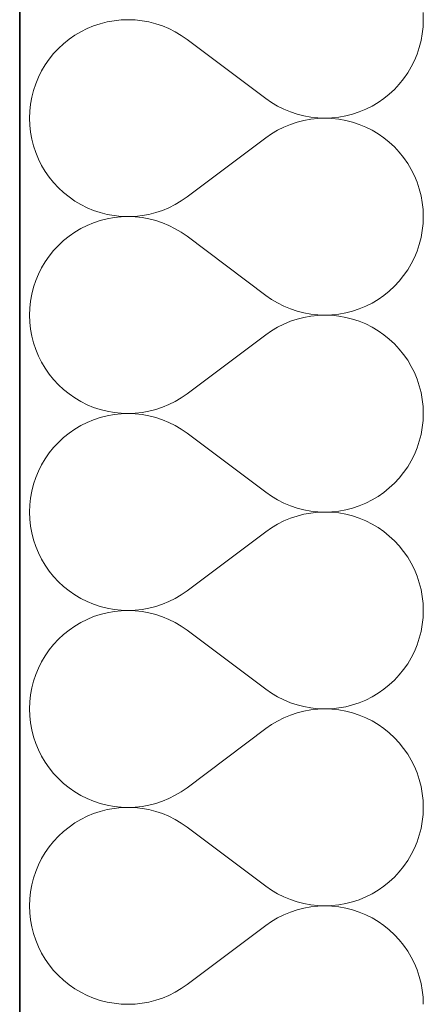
# Model space of a CAD drawing. Header units: millimetres. Extents: x -8078 to 241103, y -4319 to 602442.
# Tile 147 of 148: x 80170 to 80326, y 294581 to 294962. Entities that reach past the tile are written whole.
import ezdxf

# ---------------------------------------------------------------- set-up
doc = ezdxf.new("R2010")
doc.units = ezdxf.units.MM
doc.header["$MEASUREMENT"] = 0
doc.layers.add('#podkład', color=252, linetype='Continuous')
doc.layers.add('- A - ocieplenie', color=7, linetype='Continuous')

# ---------------------------------------------------------------- blocks, each defined once
blk = doc.blocks.new('UHYGFFFF')
at = {"layer": '- A - ocieplenie', "color": 252, "linetype": 'Continuous', "lineweight": 35, "ltscale": 100}
blk.add_line((19777.48, 396062.63), (19777.47, 388486.86), dxfattribs=at)
at = {"layer": '- A - ocieplenie', "color": 252, "linetype": 'Continuous', "lineweight": 13, "ltscale": 100}
for p, q in [((19933.67, 395480.71), (19933.57, 395483.43)), ((19806.09, 395478.31), (19803.57, 395477.27)), ((19808.67, 395479.17), (19806.09, 395478.31)), ((19811.31, 395479.84), (19808.67, 395479.17)), ((19813.98, 395480.32), (19811.31, 395479.84)), ((19816.69, 395480.61), (19813.98, 395480.32)), ((19819.41, 395480.71), (19816.69, 395480.61)), ((19822.13, 395480.61), (19819.41, 395480.71)), ((19824.83, 395480.31), (19822.13, 395480.61)), ((19827.51, 395479.83), (19824.83, 395480.31)), ((19830.14, 395479.16), (19827.51, 395479.83)), ((19832.72, 395478.29), (19830.14, 395479.16)), ((19835.24, 395477.25), (19832.72, 395478.29)), ((19933.57, 395477.99), (19933.67, 395480.71)), ((19798.8, 395474.67), (19796.57, 395473.12)), ((19801.14, 395476.05), (19798.8, 395474.67)), ((19803.57, 395477.27), (19801.14, 395476.05)), ((19837.67, 395476.03), (19835.24, 395477.25)), ((19840.01, 395474.64), (19837.67, 395476.03)), ((19842.24, 395473.09), (19840.01, 395474.64)), ((19932.8, 395472.61), (19933.28, 395475.28)), ((19933.28, 395475.28), (19933.57, 395477.99)), ((19794.45, 395471.41), (19792.45, 395469.56)), ((19796.57, 395473.12), (19794.45, 395471.41)), ((19872.72, 395450.23), (19842.24, 395473.09)), ((19932.12, 395469.97), (19932.8, 395472.61)), ((19790.6, 395467.57), (19788.89, 395465.45)), ((19792.45, 395469.56), (19790.6, 395467.57)), ((19930.22, 395464.88), (19931.27, 395467.39)), ((19931.27, 395467.39), (19932.12, 395469.97)), ((19787.34, 395463.21), (19785.95, 395460.88)), ((19788.89, 395465.45), (19787.34, 395463.21)), ((19929.01, 395462.44), (19930.22, 395464.88)), ((19785.95, 395460.88), (19784.73, 395458.44)), ((19926.06, 395457.87), (19927.62, 395460.1)), ((19927.62, 395460.1), (19929.01, 395462.44)), ((19783.69, 395455.93), (19782.83, 395453.35)), ((19784.73, 395458.44), (19783.69, 395455.93)), ((19922.5, 395453.76), (19924.36, 395455.75)), ((19924.36, 395455.75), (19926.06, 395457.87)), ((19782.83, 395453.35), (19782.16, 395450.71)), ((19918.39, 395450.2), (19920.51, 395451.91)), ((19920.51, 395451.91), (19922.5, 395453.76)), ((19781.68, 395448.03), (19781.39, 395445.33)), ((19782.16, 395450.71), (19781.68, 395448.03)), ((19872.72, 395450.23), (19874.95, 395448.68)), ((19874.95, 395448.68), (19877.29, 395447.29)), ((19913.82, 395447.26), (19916.16, 395448.65)), ((19916.16, 395448.65), (19918.39, 395450.2)), ((19781.39, 395445.33), (19781.29, 395442.61)), ((19877.29, 395447.29), (19879.72, 395446.07)), ((19879.72, 395446.07), (19882.23, 395445.02)), ((19882.23, 395445.02), (19884.81, 395444.16)), ((19884.81, 395444.16), (19887.45, 395443.49)), ((19903.65, 395443.48), (19906.29, 395444.15)), ((19906.29, 395444.15), (19908.87, 395445.01)), ((19908.87, 395445.01), (19911.38, 395446.05)), ((19911.38, 395446.05), (19913.82, 395447.26)), ((19781.29, 395442.61), (19781.39, 395439.89)), ((19882.23, 395440.2), (19879.72, 395439.16)), ((19884.81, 395441.06), (19882.23, 395440.2)), ((19887.45, 395441.73), (19884.81, 395441.06)), ((19887.45, 395443.49), (19890.13, 395443)), ((19890.13, 395442.22), (19887.45, 395441.73)), ((19890.13, 395443), (19892.83, 395442.71)), ((19892.83, 395442.51), (19890.13, 395442.22)), ((19892.83, 395442.71), (19895.55, 395442.61)), ((19895.55, 395442.61), (19892.83, 395442.51)), ((19895.55, 395442.61), (19898.27, 395442.71)), ((19898.27, 395442.52), (19895.55, 395442.61)), ((19898.27, 395442.71), (19900.97, 395443)), ((19900.97, 395442.23), (19898.27, 395442.52)), ((19900.97, 395443), (19903.65, 395443.48)), ((19903.65, 395441.75), (19900.97, 395442.23)), ((19906.29, 395441.07), (19903.65, 395441.75)), ((19908.87, 395440.22), (19906.29, 395441.07)), ((19911.38, 395439.18), (19908.87, 395440.22)), ((19781.39, 395439.89), (19781.68, 395437.19)), ((19781.68, 395437.19), (19782.16, 395434.51)), ((19874.95, 395436.55), (19872.72, 395434.99)), ((19877.29, 395437.94), (19874.95, 395436.55)), ((19879.72, 395439.16), (19877.29, 395437.94)), ((19913.82, 395437.96), (19911.38, 395439.18)), ((19916.16, 395436.57), (19913.82, 395437.96)), ((19918.39, 395435.02), (19916.16, 395436.57)), ((19782.16, 395434.51), (19782.83, 395431.87)), ((19872.72, 395434.99), (19842.24, 395412.14)), ((19920.51, 395433.32), (19918.39, 395435.02)), ((19922.5, 395431.46), (19920.51, 395433.32)), ((19782.83, 395431.87), (19783.69, 395429.29)), ((19783.69, 395429.29), (19784.73, 395426.78)), ((19924.36, 395429.47), (19922.5, 395431.46)), ((19926.06, 395427.35), (19924.36, 395429.47)), ((19784.73, 395426.78), (19785.95, 395424.35)), ((19927.62, 395425.12), (19926.06, 395427.35)), ((19929.01, 395422.78), (19927.62, 395425.12)), ((19785.95, 395424.35), (19787.34, 395422.01)), ((19787.34, 395422.01), (19788.89, 395419.77)), ((19930.22, 395420.35), (19929.01, 395422.78)), ((19788.89, 395419.77), (19790.6, 395417.66)), ((19790.6, 395417.66), (19792.45, 395415.67)), ((19931.27, 395417.83), (19930.22, 395420.35)), ((19932.12, 395415.25), (19931.27, 395417.83)), ((19792.45, 395415.67), (19794.45, 395413.81)), ((19794.45, 395413.81), (19796.57, 395412.11)), ((19932.8, 395412.62), (19932.12, 395415.25)), ((19796.57, 395412.11), (19798.8, 395410.56)), ((19798.8, 395410.56), (19801.14, 395409.17)), ((19837.67, 395409.19), (19840.01, 395410.58)), ((19840.01, 395410.58), (19842.24, 395412.14)), ((19933.28, 395409.94), (19932.8, 395412.62)), ((19933.57, 395407.23), (19933.28, 395409.94)), ((19801.14, 395409.17), (19803.57, 395407.95)), ((19803.57, 395407.95), (19806.09, 395406.91)), ((19806.09, 395406.91), (19808.67, 395406.05)), ((19808.67, 395406.05), (19811.31, 395405.38)), ((19827.51, 395405.39), (19830.14, 395406.07)), ((19830.14, 395406.07), (19832.72, 395406.93)), ((19832.72, 395406.93), (19835.24, 395407.97)), ((19835.24, 395407.97), (19837.67, 395409.19)), ((19933.67, 395404.52), (19933.57, 395407.23)), ((19806.09, 395402.12), (19803.57, 395401.08)), ((19808.67, 395402.98), (19806.09, 395402.12)), ((19811.31, 395403.65), (19808.67, 395402.98)), ((19811.31, 395405.38), (19813.98, 395404.9)), ((19813.98, 395404.13), (19811.31, 395403.65)), ((19813.98, 395404.9), (19816.69, 395404.61)), ((19816.69, 395404.42), (19813.98, 395404.13)), ((19816.69, 395404.61), (19819.41, 395404.52)), ((19819.41, 395404.52), (19816.69, 395404.42)), ((19819.41, 395404.52), (19822.13, 395404.61)), ((19822.13, 395404.42), (19819.41, 395404.52)), ((19822.13, 395404.61), (19824.83, 395404.91)), ((19824.83, 395404.12), (19822.13, 395404.42)), ((19824.83, 395404.91), (19827.51, 395405.39)), ((19827.51, 395403.64), (19824.83, 395404.12)), ((19830.14, 395402.96), (19827.51, 395403.64)), ((19832.72, 395402.1), (19830.14, 395402.96)), ((19835.24, 395401.06), (19832.72, 395402.1)), ((19933.57, 395401.8), (19933.67, 395404.52)), ((19798.8, 395398.48), (19796.57, 395396.93)), ((19801.14, 395399.86), (19798.8, 395398.48)), ((19803.57, 395401.08), (19801.14, 395399.86)), ((19837.67, 395399.84), (19835.24, 395401.06)), ((19840.01, 395398.45), (19837.67, 395399.84)), ((19842.24, 395396.9), (19840.01, 395398.45)), ((19932.8, 395396.41), (19933.28, 395399.09)), ((19933.28, 395399.09), (19933.57, 395401.8)), ((19794.45, 395395.22), (19792.45, 395393.37)), ((19796.57, 395396.93), (19794.45, 395395.22)), ((19872.72, 395374.04), (19842.24, 395396.9)), ((19932.12, 395393.78), (19932.8, 395396.41)), ((19790.6, 395391.38), (19788.89, 395389.26)), ((19792.45, 395393.37), (19790.6, 395391.38)), ((19930.22, 395388.68), (19931.27, 395391.2)), ((19931.27, 395391.2), (19932.12, 395393.78)), ((19787.34, 395387.02), (19785.95, 395384.68)), ((19788.89, 395389.26), (19787.34, 395387.02)), ((19929.01, 395386.25), (19930.22, 395388.68)), ((19785.95, 395384.68), (19784.73, 395382.25)), ((19926.06, 395381.68), (19927.62, 395383.91)), ((19927.62, 395383.91), (19929.01, 395386.25)), ((19783.69, 395379.74), (19782.83, 395377.16)), ((19784.73, 395382.25), (19783.69, 395379.74)), ((19922.5, 395377.57), (19924.36, 395379.56)), ((19924.36, 395379.56), (19926.06, 395381.68)), ((19782.83, 395377.16), (19782.16, 395374.52)), ((19918.39, 395374.01), (19920.51, 395375.72)), ((19920.51, 395375.72), (19922.5, 395377.57)), ((19781.68, 395371.84), (19781.39, 395369.14)), ((19782.16, 395374.52), (19781.68, 395371.84)), ((19872.72, 395374.04), (19874.95, 395372.49)), ((19874.95, 395372.49), (19877.29, 395371.1)), ((19913.82, 395371.07), (19916.16, 395372.46)), ((19916.16, 395372.46), (19918.39, 395374.01)), ((19781.39, 395369.14), (19781.29, 395366.42)), ((19877.29, 395371.1), (19879.72, 395369.88)), ((19879.72, 395369.88), (19882.23, 395368.83)), ((19882.23, 395368.83), (19884.81, 395367.97)), ((19884.81, 395367.97), (19887.45, 395367.3)), ((19903.65, 395367.29), (19906.29, 395367.96)), ((19906.29, 395367.96), (19908.87, 395368.82)), ((19908.87, 395368.82), (19911.38, 395369.86)), ((19911.38, 395369.86), (19913.82, 395371.07)), ((19781.29, 395366.42), (19781.39, 395363.7)), ((19882.23, 395364.01), (19879.72, 395362.97)), ((19884.81, 395364.87), (19882.23, 395364.01)), ((19887.45, 395365.54), (19884.81, 395364.87)), ((19887.45, 395367.3), (19890.13, 395366.81)), ((19890.13, 395366.03), (19887.45, 395365.54)), ((19890.13, 395366.81), (19892.83, 395366.52)), ((19892.83, 395366.32), (19890.13, 395366.03)), ((19892.83, 395366.52), (19895.55, 395366.42)), ((19895.55, 395366.42), (19892.83, 395366.32)), ((19895.55, 395366.42), (19898.27, 395366.52)), ((19898.27, 395366.33), (19895.55, 395366.42)), ((19898.27, 395366.52), (19900.97, 395366.81)), ((19900.97, 395366.04), (19898.27, 395366.33)), ((19900.97, 395366.81), (19903.65, 395367.29)), ((19903.65, 395365.55), (19900.97, 395366.04)), ((19906.29, 395364.88), (19903.65, 395365.55)), ((19908.87, 395364.03), (19906.29, 395364.88)), ((19911.38, 395362.99), (19908.87, 395364.03)), ((19781.39, 395363.7), (19781.68, 395361)), ((19781.68, 395361), (19782.16, 395358.32)), ((19874.95, 395360.36), (19872.72, 395358.8)), ((19877.29, 395361.75), (19874.95, 395360.36)), ((19879.72, 395362.97), (19877.29, 395361.75)), ((19913.82, 395361.77), (19911.38, 395362.99)), ((19916.16, 395360.38), (19913.82, 395361.77)), ((19918.39, 395358.83), (19916.16, 395360.38)), ((19782.16, 395358.32), (19782.83, 395355.68)), ((19872.72, 395358.8), (19842.24, 395335.94)), ((19920.51, 395357.12), (19918.39, 395358.83)), ((19922.5, 395355.27), (19920.51, 395357.12)), ((19782.83, 395355.68), (19783.69, 395353.1)), ((19783.69, 395353.1), (19784.73, 395350.59)), ((19924.36, 395353.28), (19922.5, 395355.27)), ((19926.06, 395351.16), (19924.36, 395353.28)), ((19784.73, 395350.59), (19785.95, 395348.16)), ((19927.62, 395348.93), (19926.06, 395351.16)), ((19929.01, 395346.59), (19927.62, 395348.93)), ((19785.95, 395348.16), (19787.34, 395345.82)), ((19787.34, 395345.82), (19788.89, 395343.58)), ((19930.22, 395344.16), (19929.01, 395346.59)), ((19788.89, 395343.58), (19790.6, 395341.47)), ((19790.6, 395341.47), (19792.45, 395339.47)), ((19931.27, 395341.64), (19930.22, 395344.16)), ((19932.12, 395339.06), (19931.27, 395341.64)), ((19792.45, 395339.47), (19794.45, 395337.62)), ((19794.45, 395337.62), (19796.57, 395335.92)), ((19932.8, 395336.43), (19932.12, 395339.06)), ((19796.57, 395335.92), (19798.8, 395334.36)), ((19798.8, 395334.36), (19801.14, 395332.98)), ((19837.67, 395333), (19840.01, 395334.39)), ((19840.01, 395334.39), (19842.24, 395335.94)), ((19933.28, 395333.75), (19932.8, 395336.43)), ((19933.57, 395331.04), (19933.28, 395333.75)), ((19801.14, 395332.98), (19803.57, 395331.76)), ((19803.57, 395331.76), (19806.09, 395330.72)), ((19806.09, 395330.72), (19808.67, 395329.86)), ((19808.67, 395329.86), (19811.31, 395329.19)), ((19827.51, 395329.2), (19830.14, 395329.88)), ((19830.14, 395329.88), (19832.72, 395330.74)), ((19832.72, 395330.74), (19835.24, 395331.78)), ((19835.24, 395331.78), (19837.67, 395333)), ((19933.67, 395328.33), (19933.57, 395331.04)), ((19806.09, 395325.93), (19803.57, 395324.89)), ((19808.67, 395326.79), (19806.09, 395325.93)), ((19811.31, 395327.46), (19808.67, 395326.79)), ((19811.31, 395329.19), (19813.98, 395328.71)), ((19813.98, 395327.94), (19811.31, 395327.46)), ((19813.98, 395328.71), (19816.69, 395328.42)), ((19816.69, 395328.23), (19813.98, 395327.94)), ((19816.69, 395328.42), (19819.41, 395328.33)), ((19819.41, 395328.33), (19816.69, 395328.23)), ((19819.41, 395328.33), (19822.13, 395328.42)), ((19822.13, 395328.23), (19819.41, 395328.33)), ((19822.13, 395328.42), (19824.83, 395328.72)), ((19824.83, 395327.93), (19822.13, 395328.23)), ((19824.83, 395328.72), (19827.51, 395329.2)), ((19827.51, 395327.45), (19824.83, 395327.93)), ((19830.14, 395326.77), (19827.51, 395327.45)), ((19832.72, 395325.91), (19830.14, 395326.77)), ((19835.24, 395324.87), (19832.72, 395325.91)), ((19933.57, 395325.61), (19933.67, 395328.33)), ((19798.8, 395322.29), (19796.57, 395320.74)), ((19801.14, 395323.67), (19798.8, 395322.29)), ((19803.57, 395324.89), (19801.14, 395323.67)), ((19837.67, 395323.65), (19835.24, 395324.87)), ((19840.01, 395322.26), (19837.67, 395323.65)), ((19842.24, 395320.71), (19840.01, 395322.26)), ((19932.8, 395320.22), (19933.28, 395322.9)), ((19933.28, 395322.9), (19933.57, 395325.61)), ((19794.45, 395319.03), (19792.45, 395317.18)), ((19796.57, 395320.74), (19794.45, 395319.03)), ((19872.72, 395297.85), (19842.24, 395320.71)), ((19932.12, 395317.59), (19932.8, 395320.22)), ((19790.6, 395315.19), (19788.89, 395313.07)), ((19792.45, 395317.18), (19790.6, 395315.19)), ((19930.22, 395312.49), (19931.27, 395315.01)), ((19931.27, 395315.01), (19932.12, 395317.59)), ((19787.34, 395310.83), (19785.95, 395308.49)), ((19788.89, 395313.07), (19787.34, 395310.83)), ((19929.01, 395310.06), (19930.22, 395312.49)), ((19785.95, 395308.49), (19784.73, 395306.06)), ((19926.06, 395305.49), (19927.62, 395307.72)), ((19927.62, 395307.72), (19929.01, 395310.06)), ((19783.69, 395303.55), (19782.83, 395300.97)), ((19784.73, 395306.06), (19783.69, 395303.55)), ((19922.5, 395301.38), (19924.36, 395303.37)), ((19924.36, 395303.37), (19926.06, 395305.49)), ((19782.83, 395300.97), (19782.16, 395298.33)), ((19918.39, 395297.82), (19920.51, 395299.53)), ((19920.51, 395299.53), (19922.5, 395301.38)), ((19781.68, 395295.65), (19781.39, 395292.95)), ((19782.16, 395298.33), (19781.68, 395295.65)), ((19872.72, 395297.85), (19874.95, 395296.3)), ((19874.95, 395296.3), (19877.29, 395294.91)), ((19913.82, 395294.88), (19916.16, 395296.27)), ((19916.16, 395296.27), (19918.39, 395297.82)), ((19781.39, 395292.95), (19781.29, 395290.23)), ((19877.29, 395294.91), (19879.72, 395293.69)), ((19879.72, 395293.69), (19882.23, 395292.64)), ((19882.23, 395292.64), (19884.81, 395291.78)), ((19884.81, 395291.78), (19887.45, 395291.11)), ((19903.65, 395291.1), (19906.29, 395291.77)), ((19906.29, 395291.77), (19908.87, 395292.63)), ((19908.87, 395292.63), (19911.38, 395293.67)), ((19911.38, 395293.67), (19913.82, 395294.88)), ((19781.29, 395290.23), (19781.39, 395287.51)), ((19882.23, 395287.82), (19879.72, 395286.77)), ((19884.81, 395288.68), (19882.23, 395287.82)), ((19887.45, 395289.35), (19884.81, 395288.68)), ((19887.45, 395291.11), (19890.13, 395290.62)), ((19890.13, 395289.84), (19887.45, 395289.35)), ((19890.13, 395290.62), (19892.83, 395290.33)), ((19892.83, 395290.13), (19890.13, 395289.84)), ((19892.83, 395290.33), (19895.55, 395290.23)), ((19895.55, 395290.23), (19892.83, 395290.13)), ((19895.55, 395290.23), (19898.27, 395290.33)), ((19898.27, 395290.13), (19895.55, 395290.23)), ((19898.27, 395290.33), (19900.97, 395290.61)), ((19900.97, 395289.85), (19898.27, 395290.13)), ((19900.97, 395290.61), (19903.65, 395291.1)), ((19903.65, 395289.36), (19900.97, 395289.85)), ((19906.29, 395288.69), (19903.65, 395289.36)), ((19908.87, 395287.83), (19906.29, 395288.69)), ((19911.38, 395286.8), (19908.87, 395287.83)), ((19781.39, 395287.51), (19781.68, 395284.81)), ((19781.68, 395284.81), (19782.16, 395282.13)), ((19874.95, 395284.16), (19872.72, 395282.61)), ((19877.29, 395285.55), (19874.95, 395284.16)), ((19879.72, 395286.77), (19877.29, 395285.55)), ((19913.82, 395285.58), (19911.38, 395286.8)), ((19916.16, 395284.19), (19913.82, 395285.58)), ((19918.39, 395282.64), (19916.16, 395284.19)), ((19782.16, 395282.13), (19782.83, 395279.49)), ((19872.72, 395282.61), (19842.24, 395259.75)), ((19920.51, 395280.93), (19918.39, 395282.64)), ((19922.5, 395279.08), (19920.51, 395280.93)), ((19782.83, 395279.49), (19783.69, 395276.91)), ((19783.69, 395276.91), (19784.73, 395274.4)), ((19924.36, 395277.09), (19922.5, 395279.08)), ((19926.06, 395274.97), (19924.36, 395277.09)), ((19784.73, 395274.4), (19785.95, 395271.97)), ((19927.62, 395272.74), (19926.06, 395274.97)), ((19929.01, 395270.4), (19927.62, 395272.74)), ((19785.95, 395271.97), (19787.34, 395269.63)), ((19787.34, 395269.63), (19788.89, 395267.39)), ((19930.22, 395267.97), (19929.01, 395270.4)), ((19788.89, 395267.39), (19790.6, 395265.27)), ((19790.6, 395265.27), (19792.45, 395263.28)), ((19931.27, 395265.45), (19930.22, 395267.97)), ((19932.12, 395262.87), (19931.27, 395265.45)), ((19792.45, 395263.28), (19794.45, 395261.43)), ((19794.45, 395261.43), (19796.57, 395259.72)), ((19932.8, 395260.24), (19932.12, 395262.87)), ((19796.57, 395259.72), (19798.8, 395258.17)), ((19798.8, 395258.17), (19801.14, 395256.79)), ((19837.67, 395256.81), (19840.01, 395258.2)), ((19840.01, 395258.2), (19842.24, 395259.75)), ((19933.28, 395257.56), (19932.8, 395260.24)), ((19933.57, 395254.85), (19933.28, 395257.56)), ((19801.14, 395256.79), (19803.57, 395255.57)), ((19803.57, 395255.57), (19806.09, 395254.53)), ((19806.09, 395254.53), (19808.67, 395253.67)), ((19808.67, 395253.67), (19811.31, 395253)), ((19827.51, 395253.01), (19830.14, 395253.69)), ((19830.14, 395253.69), (19832.72, 395254.55)), ((19832.72, 395254.55), (19835.24, 395255.59)), ((19835.24, 395255.59), (19837.67, 395256.81)), ((19933.67, 395252.13), (19933.57, 395254.85)), ((19806.09, 395249.74), (19803.57, 395248.7)), ((19808.67, 395250.6), (19806.09, 395249.74)), ((19811.31, 395251.27), (19808.67, 395250.6)), ((19811.31, 395253), (19813.98, 395252.52)), ((19813.98, 395251.75), (19811.31, 395251.27)), ((19813.98, 395252.52), (19816.69, 395252.23)), ((19816.69, 395252.04), (19813.98, 395251.75)), ((19816.69, 395252.23), (19819.41, 395252.13)), ((19819.41, 395252.13), (19816.69, 395252.04)), ((19819.41, 395252.13), (19822.13, 395252.23)), ((19822.13, 395252.04), (19819.41, 395252.13)), ((19822.13, 395252.23), (19824.83, 395252.53)), ((19824.83, 395251.74), (19822.13, 395252.04)), ((19824.83, 395252.53), (19827.51, 395253.01)), ((19827.51, 395251.26), (19824.83, 395251.74)), ((19830.14, 395250.58), (19827.51, 395251.26)), ((19832.72, 395249.72), (19830.14, 395250.58)), ((19835.24, 395248.68), (19832.72, 395249.72)), ((19933.57, 395249.42), (19933.67, 395252.13)), ((19798.8, 395246.1), (19796.57, 395244.55)), ((19801.14, 395247.48), (19798.8, 395246.1)), ((19803.57, 395248.7), (19801.14, 395247.48)), ((19837.67, 395247.46), (19835.24, 395248.68)), ((19840.01, 395246.07), (19837.67, 395247.46)), ((19842.24, 395244.52), (19840.01, 395246.07)), ((19932.8, 395244.03), (19933.28, 395246.71)), ((19933.28, 395246.71), (19933.57, 395249.42)), ((19794.45, 395242.84), (19792.45, 395240.99)), ((19796.57, 395244.55), (19794.45, 395242.84)), ((19872.72, 395221.66), (19842.24, 395244.52)), ((19932.12, 395241.4), (19932.8, 395244.03)), ((19790.6, 395239), (19788.89, 395236.88)), ((19792.45, 395240.99), (19790.6, 395239)), ((19930.22, 395236.3), (19931.27, 395238.82)), ((19931.27, 395238.82), (19932.12, 395241.4)), ((19787.34, 395234.64), (19785.95, 395232.3)), ((19788.89, 395236.88), (19787.34, 395234.64)), ((19929.01, 395233.87), (19930.22, 395236.3)), ((19785.95, 395232.3), (19784.73, 395229.87)), ((19926.06, 395229.3), (19927.62, 395231.53)), ((19927.62, 395231.53), (19929.01, 395233.87)), ((19783.69, 395227.36), (19782.83, 395224.78)), ((19784.73, 395229.87), (19783.69, 395227.36)), ((19922.5, 395225.19), (19924.36, 395227.18)), ((19924.36, 395227.18), (19926.06, 395229.3)), ((19782.83, 395224.78), (19782.16, 395222.14)), ((19918.39, 395221.63), (19920.51, 395223.34)), ((19920.51, 395223.34), (19922.5, 395225.19)), ((19781.68, 395219.46), (19781.39, 395216.76)), ((19782.16, 395222.14), (19781.68, 395219.46)), ((19872.72, 395221.66), (19874.95, 395220.11)), ((19874.95, 395220.11), (19877.29, 395218.72)), ((19913.82, 395218.69), (19916.16, 395220.08)), ((19916.16, 395220.08), (19918.39, 395221.63)), ((19781.39, 395216.76), (19781.29, 395214.04)), ((19877.29, 395218.72), (19879.72, 395217.5)), ((19879.72, 395217.5), (19882.23, 395216.45)), ((19882.23, 395216.45), (19884.81, 395215.59)), ((19884.81, 395215.59), (19887.45, 395214.92)), ((19903.65, 395214.91), (19906.29, 395215.58)), ((19906.29, 395215.58), (19908.87, 395216.44)), ((19908.87, 395216.44), (19911.38, 395217.47)), ((19911.38, 395217.47), (19913.82, 395218.69)), ((19781.29, 395214.04), (19781.39, 395211.32)), ((19882.23, 395211.63), (19879.72, 395210.58)), ((19884.81, 395212.49), (19882.23, 395211.63)), ((19887.45, 395213.16), (19884.81, 395212.49)), ((19887.45, 395214.92), (19890.13, 395214.43)), ((19890.13, 395213.65), (19887.45, 395213.16)), ((19890.13, 395214.43), (19892.83, 395214.14)), ((19892.83, 395213.94), (19890.13, 395213.65)), ((19892.83, 395214.14), (19895.55, 395214.04)), ((19895.55, 395214.04), (19892.83, 395213.94)), ((19895.55, 395214.04), (19898.27, 395214.14)), ((19898.27, 395213.94), (19895.55, 395214.04)), ((19898.27, 395214.14), (19900.97, 395214.42)), ((19900.97, 395213.66), (19898.27, 395213.94)), ((19900.97, 395214.42), (19903.65, 395214.91)), ((19903.65, 395213.17), (19900.97, 395213.66)), ((19906.29, 395212.5), (19903.65, 395213.17)), ((19908.87, 395211.64), (19906.29, 395212.5)), ((19911.38, 395210.6), (19908.87, 395211.64)), ((19781.39, 395211.32), (19781.68, 395208.62)), ((19781.68, 395208.62), (19782.16, 395205.94)), ((19874.95, 395207.97), (19872.72, 395206.42)), ((19877.29, 395209.36), (19874.95, 395207.97)), ((19879.72, 395210.58), (19877.29, 395209.36)), ((19913.82, 395209.39), (19911.38, 395210.6)), ((19916.16, 395208), (19913.82, 395209.39)), ((19918.39, 395206.45), (19916.16, 395208)), ((19782.16, 395205.94), (19782.83, 395203.3)), ((19872.72, 395206.42), (19842.24, 395183.56)), ((19920.51, 395204.74), (19918.39, 395206.45)), ((19922.5, 395202.89), (19920.51, 395204.74)), ((19782.83, 395203.3), (19783.69, 395200.72)), ((19783.69, 395200.72), (19784.73, 395198.21)), ((19924.36, 395200.9), (19922.5, 395202.89)), ((19926.06, 395198.78), (19924.36, 395200.9)), ((19784.73, 395198.21), (19785.95, 395195.78)), ((19927.62, 395196.55), (19926.06, 395198.78)), ((19929.01, 395194.21), (19927.62, 395196.55)), ((19785.95, 395195.78), (19787.34, 395193.44)), ((19787.34, 395193.44), (19788.89, 395191.2)), ((19930.22, 395191.78), (19929.01, 395194.21)), ((19788.89, 395191.2), (19790.6, 395189.08)), ((19790.6, 395189.08), (19792.45, 395187.09)), ((19931.27, 395189.26), (19930.22, 395191.78)), ((19932.12, 395186.68), (19931.27, 395189.26)), ((19792.45, 395187.09), (19794.45, 395185.24)), ((19794.45, 395185.24), (19796.57, 395183.53)), ((19932.8, 395184.05), (19932.12, 395186.68)), ((19796.57, 395183.53), (19798.8, 395181.98)), ((19798.8, 395181.98), (19801.14, 395180.6)), ((19837.67, 395180.62), (19840.01, 395182.01)), ((19840.01, 395182.01), (19842.24, 395183.56)), ((19933.28, 395181.37), (19932.8, 395184.05)), ((19933.57, 395178.66), (19933.28, 395181.37)), ((19801.14, 395180.6), (19803.57, 395179.38)), ((19803.57, 395179.38), (19806.09, 395178.34)), ((19806.09, 395178.34), (19808.67, 395177.48)), ((19808.67, 395177.48), (19811.31, 395176.81)), ((19827.51, 395176.82), (19830.14, 395177.5)), ((19830.14, 395177.5), (19832.72, 395178.36)), ((19832.72, 395178.36), (19835.24, 395179.4)), ((19835.24, 395179.4), (19837.67, 395180.62)), ((19933.67, 395175.94), (19933.57, 395178.66)), ((19806.09, 395173.55), (19803.57, 395172.51)), ((19808.67, 395174.41), (19806.09, 395173.55)), ((19811.31, 395175.08), (19808.67, 395174.41)), ((19811.31, 395176.81), (19813.98, 395176.33)), ((19813.98, 395175.56), (19811.31, 395175.08)), ((19813.98, 395176.33), (19816.69, 395176.04)), ((19816.69, 395175.85), (19813.98, 395175.56)), ((19816.69, 395176.04), (19819.41, 395175.94)), ((19819.41, 395175.94), (19816.69, 395175.85)), ((19819.41, 395175.94), (19822.13, 395176.04)), ((19822.13, 395175.85), (19819.41, 395175.94)), ((19822.13, 395176.04), (19824.83, 395176.34)), ((19824.83, 395175.55), (19822.13, 395175.85)), ((19824.83, 395176.34), (19827.51, 395176.82)), ((19827.51, 395175.07), (19824.83, 395175.55)), ((19830.14, 395174.39), (19827.51, 395175.07)), ((19832.72, 395173.53), (19830.14, 395174.39)), ((19835.24, 395172.49), (19832.72, 395173.53)), ((19933.57, 395173.23), (19933.67, 395175.94)), ((19798.8, 395169.91), (19796.57, 395168.35)), ((19801.14, 395171.29), (19798.8, 395169.91)), ((19803.57, 395172.51), (19801.14, 395171.29)), ((19837.67, 395171.27), (19835.24, 395172.49)), ((19840.01, 395169.88), (19837.67, 395171.27)), ((19842.24, 395168.33), (19840.01, 395169.88)), ((19932.8, 395167.84), (19933.28, 395170.52)), ((19933.28, 395170.52), (19933.57, 395173.23)), ((19794.45, 395166.65), (19792.45, 395164.8)), ((19796.57, 395168.35), (19794.45, 395166.65)), ((19872.72, 395145.47), (19842.24, 395168.33)), ((19932.12, 395165.21), (19932.8, 395167.84)), ((19790.6, 395162.8), (19788.89, 395160.69)), ((19792.45, 395164.8), (19790.6, 395162.8)), ((19930.22, 395160.11), (19931.27, 395162.63)), ((19931.27, 395162.63), (19932.12, 395165.21)), ((19787.34, 395158.45), (19785.95, 395156.11)), ((19788.89, 395160.69), (19787.34, 395158.45)), ((19929.01, 395157.68), (19930.22, 395160.11)), ((19785.95, 395156.11), (19784.73, 395153.68)), ((19926.06, 395153.11), (19927.62, 395155.34)), ((19927.62, 395155.34), (19929.01, 395157.68)), ((19783.69, 395151.17), (19782.83, 395148.59)), ((19784.73, 395153.68), (19783.69, 395151.17)), ((19922.5, 395149), (19924.36, 395150.99)), ((19924.36, 395150.99), (19926.06, 395153.11)), ((19782.83, 395148.59), (19782.16, 395145.95)), ((19918.39, 395145.44), (19920.51, 395147.15)), ((19920.51, 395147.15), (19922.5, 395149)), ((19781.68, 395143.27), (19781.39, 395140.57)), ((19782.16, 395145.95), (19781.68, 395143.27)), ((19872.72, 395145.47), (19874.95, 395143.91)), ((19874.95, 395143.91), (19877.29, 395142.52)), ((19913.82, 395142.5), (19916.16, 395143.89)), ((19916.16, 395143.89), (19918.39, 395145.44)), ((19781.39, 395140.57), (19781.29, 395137.85)), ((19877.29, 395142.52), (19879.72, 395141.3)), ((19879.72, 395141.3), (19882.23, 395140.26)), ((19882.23, 395140.26), (19884.81, 395139.4)), ((19884.81, 395139.4), (19887.45, 395138.73)), ((19903.65, 395138.72), (19906.29, 395139.39)), ((19906.29, 395139.39), (19908.87, 395140.24)), ((19908.87, 395140.24), (19911.38, 395141.28)), ((19911.38, 395141.28), (19913.82, 395142.5)), ((19781.29, 395137.85), (19781.39, 395135.13)), ((19882.23, 395135.44), (19879.72, 395134.39)), ((19884.81, 395136.3), (19882.23, 395135.44)), ((19887.45, 395136.97), (19884.81, 395136.3)), ((19887.45, 395138.73), (19890.13, 395138.24)), ((19890.13, 395137.46), (19887.45, 395136.97)), ((19890.13, 395138.24), (19892.83, 395137.95)), ((19892.83, 395137.75), (19890.13, 395137.46)), ((19892.83, 395137.95), (19895.55, 395137.85)), ((19895.55, 395137.85), (19892.83, 395137.75)), ((19895.55, 395137.85), (19898.27, 395137.94)), ((19898.27, 395137.75), (19895.55, 395137.85)), ((19898.27, 395137.94), (19900.97, 395138.23)), ((19900.97, 395137.46), (19898.27, 395137.75)), ((19900.97, 395138.23), (19903.65, 395138.72)), ((19903.65, 395136.98), (19900.97, 395137.46)), ((19906.29, 395136.31), (19903.65, 395136.98)), ((19908.87, 395135.45), (19906.29, 395136.31)), ((19911.38, 395134.41), (19908.87, 395135.45)), ((19781.39, 395135.13), (19781.68, 395132.43)), ((19781.68, 395132.43), (19782.16, 395129.75)), ((19874.95, 395131.78), (19872.72, 395130.23)), ((19877.29, 395133.17), (19874.95, 395131.78)), ((19879.72, 395134.39), (19877.29, 395133.17)), ((19913.82, 395133.2), (19911.38, 395134.41)), ((19916.16, 395131.81), (19913.82, 395133.2)), ((19918.39, 395130.26), (19916.16, 395131.81)), ((19782.16, 395129.75), (19782.83, 395127.11)), ((19872.72, 395130.23), (19842.24, 395107.37)), ((19920.51, 395128.55), (19918.39, 395130.26)), ((19922.5, 395126.7), (19920.51, 395128.55)), ((19782.83, 395127.11), (19783.69, 395124.53)), ((19783.69, 395124.53), (19784.73, 395122.02)), ((19924.36, 395124.71), (19922.5, 395126.7)), ((19926.06, 395122.59), (19924.36, 395124.71)), ((19784.73, 395122.02), (19785.95, 395119.59)), ((19927.62, 395120.36), (19926.06, 395122.59)), ((19929.01, 395118.02), (19927.62, 395120.36)), ((19785.95, 395119.59), (19787.34, 395117.25)), ((19787.34, 395117.25), (19788.89, 395115.01)), ((19930.22, 395115.59), (19929.01, 395118.02)), ((19788.89, 395115.01), (19790.6, 395112.89)), ((19790.6, 395112.89), (19792.45, 395110.9)), ((19931.27, 395113.07), (19930.22, 395115.59)), ((19932.12, 395110.49), (19931.27, 395113.07)), ((19792.45, 395110.9), (19794.45, 395109.05)), ((19794.45, 395109.05), (19796.57, 395107.34)), ((19932.8, 395107.86), (19932.12, 395110.49)), ((19796.57, 395107.34), (19798.8, 395105.79)), ((19798.8, 395105.79), (19801.14, 395104.41)), ((19837.67, 395104.43), (19840.01, 395105.82)), ((19840.01, 395105.82), (19842.24, 395107.37)), ((19933.28, 395105.18), (19932.8, 395107.86)), ((19933.57, 395102.47), (19933.28, 395105.18)), ((19801.14, 395104.41), (19803.57, 395103.19)), ((19803.57, 395103.19), (19806.09, 395102.15)), ((19806.09, 395102.15), (19808.67, 395101.29)), ((19808.67, 395101.29), (19811.31, 395100.62)), ((19827.51, 395100.63), (19830.14, 395101.31)), ((19830.14, 395101.31), (19832.72, 395102.17)), ((19832.72, 395102.17), (19835.24, 395103.21)), ((19835.24, 395103.21), (19837.67, 395104.43)), ((19933.67, 395099.75), (19933.57, 395102.47)), ((19811.31, 395100.62), (19813.98, 395100.14)), ((19813.98, 395100.14), (19816.69, 395099.85)), ((19816.69, 395099.85), (19819.41, 395099.75)), ((19819.41, 395099.75), (19822.13, 395099.85)), ((19822.13, 395099.85), (19824.83, 395100.15)), ((19824.83, 395100.15), (19827.51, 395100.63))]:
    blk.add_line(p, q, dxfattribs=at)

msp = doc.modelspace()

# ---------------------------------------------------------------- block references
at = {"layer": '#podkład'}
msp.add_blockref('UHYGFFFF', (60392.7, -100518.68), dxfattribs=at)

doc.saveas('drawing.dxf')
